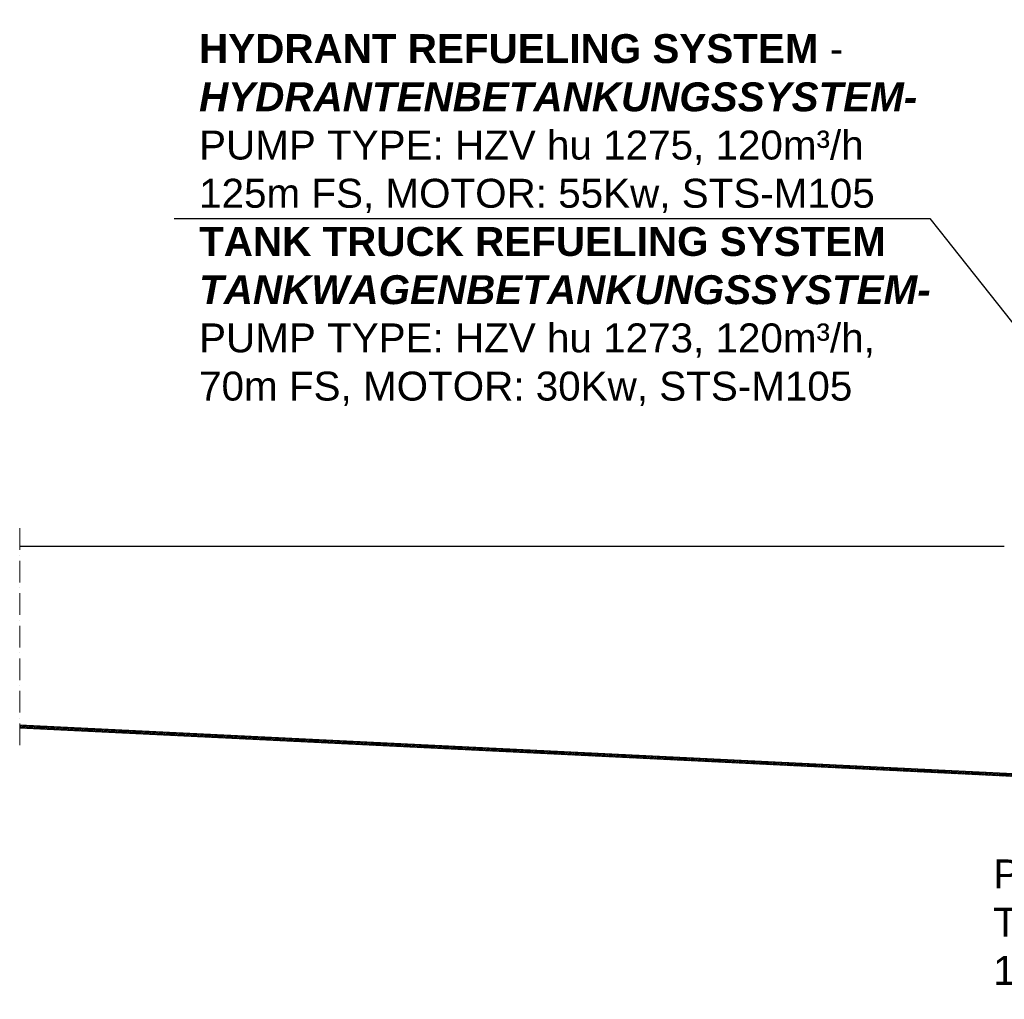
# Model space of a CAD drawing. Header units: millimetres. Extents: x -48448 to 452754, y -13941 to 17062.
# Tile 37 of 171: x -19312 to -16588, y -1083 to 1627. Entities that reach past the tile are written whole.
import ezdxf

# ---------------------------------------------------------------- set-up
doc = ezdxf.new("R2010")
doc.units = ezdxf.units.MM
doc.linetypes.add('ACAD_ISO10W100', pattern=[18, 12, -3, 0, -3])
doc.layers.add('Beschriftung', color=7, linetype='Continuous')
doc.styles.add('LBB3.5M1000', font='isocp.shx', dxfattribs={"height": 3.5})

msp = doc.modelspace()

# ---------------------------------------------------------------- hatches: boundary and pattern name
at = {"lineweight": 5}
h = msp.add_hatch(dxfattribs=at)
h.set_pattern_fill('ANSI31', color=256)
h.set_pattern_definition([(45, (0, 504.0797), (-2.24506403, 2.24506403), [])])
h.paths.add_polyline_path([(-15658.41, -510.572), (-15658.41, -502.576), (-19311.778, -324.285), (-19311.778, -332.285)])

# ---------------------------------------------------------------- linework, layer by layer
at = {"linetype": 'ACAD_ISO10W100', "lineweight": 13, "ltscale": 5}
msp.add_line((-19311.778, 220.873), (-19311.778, -382.285), dxfattribs=at)
for p, q in [((-19311.778, 170.873), (-16588.113, 170.873)), ((-15658.41, -502.576), (-19311.778, -324.285)), ((-15658.41, -510.572), (-19311.778, -332.285))]:
    msp.add_line(p, q)

# ---------------------------------------------------------------- texts
at = {"layer": 'Beschriftung', "char_height": 80, "attachment_point": 1, "style": 'LBB3.5M1000', "bg_fill": 2}
for s, insert, width in [('{\\fArial|b1|i0|c0|p34;HYDRANT REFUELING SYSTEM\\fArial|b0|i0|c0|p34; -\\P\\fArial|b1|i1|c0|p34;HYDRANTENBETANKUNGSSYSTEM-\\fArial|b0|i0|c0|p34;\\PPUMP TYPE: HZV hu 1275, 120m³/h\\P125m FS, MOTOR: 55Kw, STS-M105\\P\\fArial|b1|i0|c0|p34;TANK TRUCK REFUELING SYSTEM\\P\\fArial|b1|i1|c0|p34;TANKWAGENBETANKUNGSSYSTEM-\\fArial|b0|i0|c0|p34;\\PPUMP TYPE: HZV hu 1273, 120m³/h,\\P70m FS, MOTOR: 30Kw, STS-M105}', (-18815.522, 1587.148), 2022.97462), ('{\\fArial|b0|i0|c0|p34;PUMP / PUMPE\\PTYPE HZV hu 403\\P12m³/h / 30m FS, STS-M8}', (-16618.72, -695.79), 1397.41521)]:
    msp.add_mtext(s, dxfattribs=dict(at, insert=insert, width=width))

# ---------------------------------------------------------------- next in the draw order: linework, layer by layer
at = {"layer": 'Beschriftung'}
for p, q in [((-18884.186, 1077.471), (-16794.254, 1077.471)), ((-16794.254, 1077.471), (-16484.712, 685.862))]:
    msp.add_line(p, q, dxfattribs=at)

doc.saveas('drawing.dxf')
